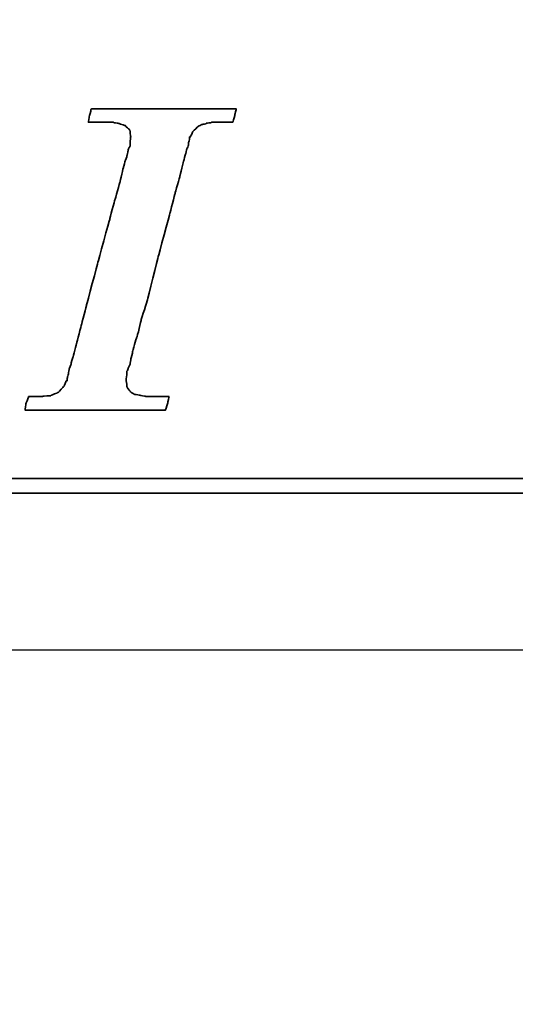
# Model space of a CAD drawing. Extents: x -57 to 121, y 40 to 458.
# Tile 36 of 60: x 96.59 to 99.54, y 46.17 to 52.03. Entities that reach past the tile are written whole.
import ezdxf

# ---------------------------------------------------------------- set-up
doc = ezdxf.new("R2010")
doc.units = 0
doc.header["$MEASUREMENT"] = 0
doc.header["$PDMODE"] = 2
doc.layers.get('DEFPOINTS').update_dxf_attribs({"linetype": 'CONTINUOUS'})
for name, color, linetype in [('DIM', 4, 'CONTINUOUS'), ('layer 1', 7, 'CONTINUOUS'), ('OUT', 3, 'CONTINUOUS')]:
    doc.layers.add(name, color=color, linetype=linetype)
doc.styles.add('DIM-7', font='SIMPLEX.shx', dxfattribs={"width": 0.7, "bigfont": 'chineset.shx'})
doc.dimstyles.new('CNS', dxfattribs={"dimtxt": 3.5, "dimasz": 2.5, "dimexe": 1, "dimexo": 1.5, "dimgap": 0.09, "dimtad": 0, "dimdsep": 46, "dimtxsty": 'DIM-7', "dimcen": 0.09, "dimclrd": 1, "dimclre": 1, "dimclrt": 4, "dimadec": 0, "dimazin": 0, "dimtfac": 1, "dimtix": 1, "dimtmove": 2, "dimatfit": 3, "dimfxl": 1, "dimtvp": 0.971429, "dimtolj": 1, "dimarcsym": 0})

# ---------------------------------------------------------------- blocks, each defined once
blk = doc.blocks.new('*D2')
at = {"layer": 'DEFPOINTS', "color": 0, "transparency": 16777216}
for p in [(74.4266, 52.0297), (113.4266, 49.2797), (113.4266, 40.8094)]:
    blk.add_point(p, dxfattribs=at)
at = {"layer": 'DIM', "color": 7, "lineweight": -2, "transparency": 16777216}
for p, q in [((74.4266, 51.2797), (74.4266, 40.3094)), ((113.4266, 48.5297), (113.4266, 40.3094)), ((75.6766, 40.8094), (112.1766, 40.8094))]:
    blk.add_line(p, q, dxfattribs=at)
at = {"layer": 'DIM', "color": 7, "transparency": 16777216}
for points in [[(75.6766, 41.0177), (75.6766, 40.6011), (74.4266, 40.8094)], [(112.1766, 41.0177), (112.1766, 40.6011), (113.4266, 40.8094)]]:
    blk.add_solid(points, dxfattribs=at)
at = {"layer": 'DIM', "color": 7, "transparency": 16777216, "insert": (93.9266, 42.0844), "char_height": 1.75, "attachment_point": 5, "style": 'DIM-7'}
blk.add_mtext('\\A1;39', dxfattribs=at)
blk = doc.blocks.new('TBI MOTION logo(完整正式版)')
at = {"layer": 'layer 1', "color": 22, "lineweight": 35}
for points, knots in [([(-40.59125, -7.94375), (-40.59125, -7.94375), (-40.97375, -7.94375), (-40.97375, -7.94375), (-40.97375, -7.94375), (-40.97375, -7.94375), (-41.38125, -7.94375), (-41.38125, -7.94375), (-41.38125, -7.94375), (-41.38125, -7.94375), (-41.54875, -7.94375), (-41.54875, -7.94375), (-41.54875, -7.94375), (-41.54875, -7.94375), (-41.59875, -7.94375), (-41.59875, -7.94375), (-41.59875, -7.94375), (-41.59875, -7.94375), (-41.88375, -7.94375), (-41.88375, -7.94375), (-41.88375, -7.94375), (-41.88375, -7.94375), (-41.90875, -7.91875), (-41.90875, -7.91875), (-41.90875, -7.91875), (-41.90875, -7.91875), (-42.19875, -7.87125), (-42.19875, -7.87125), (-42.19875, -7.87125), (-42.19875, -7.87125), (-42.43875, -7.82375), (-42.43875, -7.82375), (-42.43875, -7.82375), (-42.43875, -7.82375), (-42.45875, -7.82375), (-42.45875, -7.82375), (-42.45875, -7.82375), (-42.45875, -7.82375), (-42.48625, -7.82375), (-42.48625, -7.82375), (-42.48625, -7.82375), (-42.48625, -7.82375), (-42.67625, -7.72375), (-42.67625, -7.72375), (-42.67625, -7.72375), (-42.67625, -7.72375), (-42.70125, -7.70375), (-42.70125, -7.70375), (-42.70125, -7.70375), (-42.70125, -7.70375), (-42.72375, -7.67875), (-42.72375, -7.67875), (-42.72375, -7.67875), (-42.72375, -7.67875), (-42.86875, -7.48875), (-42.86875, -7.48875), (-42.86875, -7.48875), (-42.86875, -7.48875), (-42.89375, -7.43875), (-42.89375, -7.43875), (-42.89375, -7.43875), (-42.89375, -7.43875), (-42.91875, -7.38875), (-42.91875, -7.38875), (-42.91875, -7.38875), (-42.91875, -7.38875), (-42.93875, -7.12875), (-42.93875, -7.12875), (-42.93875, -7.12875), (-42.93875, -7.12875), (-42.96375, -7.10375), (-42.96375, -7.10375), (-42.96375, -7.10375), (-42.96375, -7.10375), (-42.96375, -7.05375), (-42.96375, -7.05375), (-42.96375, -7.05375), (-42.96375, -7.05375), (-42.96375, -7.00875), (-42.96375, -7.00875), (-42.96375, -7.00875), (-42.96375, -7.00875), (-42.91875, -6.69625), (-42.91875, -6.69625), (-42.91875, -6.69625), (-42.91875, -6.69625), (-42.91875, -6.62375), (-42.91875, -6.62375), (-42.91875, -6.62375), (-42.91875, -6.62375), (-42.91875, -6.59625), (-42.91875, -6.59625), (-42.91875, -6.59625), (-42.91875, -6.59625), (-42.91875, -6.57375), (-42.91875, -6.57375), (-42.91875, -6.57375), (-42.91875, -6.57375), (-42.91875, -6.52875), (-42.91875, -6.52875), (-42.91875, -6.52875), (-42.91875, -6.52875), (-42.89375, -6.50375), (-42.89375, -6.50375), (-42.89375, -6.50375), (-42.89375, -6.50375), (-42.84375, -6.38375), (-42.84375, -6.38375), (-42.84375, -6.38375), (-42.84375, -6.38375), (-42.84375, -6.35875), (-42.84375, -6.35875), (-42.84375, -6.35875), (-42.84375, -6.35875), (-42.74625, -6.14375), (-42.74625, -6.14375), (-42.74625, -6.14375), (-42.74625, -6.14375), (-42.70125, -5.85375), (-42.70125, -5.85375), (-42.70125, -5.85375), (-42.70125, -5.85375), (-42.60375, -5.47125), (-42.60375, -5.47125), (-42.60375, -5.47125), (-42.60375, -5.47125), (-42.60375, -5.44875), (-42.60375, -5.44875), (-42.60375, -5.44875), (-42.60375, -5.44875), (-42.38875, -4.67875), (-42.38875, -4.67875), (-42.38875, -4.67875), (-42.38875, -4.67875), (-42.36375, -4.65375), (-42.36375, -4.65375), (-42.36375, -4.65375), (-42.36375, -4.65375), (-42.12375, -3.69625), (-42.12375, -3.69625), (-42.12375, -3.69625), (-42.12375, -3.69625), (-42.12375, -3.67374), (-42.12375, -3.67374), (-42.12375, -3.67374), (-42.12375, -3.67374), (-41.78875, -2.59374), (-41.78875, -2.59374), (-41.78875, -2.59374), (-41.78875, -2.59374), (-41.18875, -0.19375), (-41.18875, -0.19375), (-41.18875, -0.19375), (-41.18875, -0.19375), (-40.54375, 2.20624), (-40.54375, 2.20624), (-40.54375, 2.20624), (-40.54375, 2.20624), (-40.25375, 3.30875), (-40.25375, 3.30875), (-40.25375, 3.30875), (-40.25375, 3.30875), (-39.98875, 4.27125), (-39.98875, 4.27125), (-39.98875, 4.27125), (-39.98875, 4.27125), (-39.77375, 5.13125), (-39.77375, 5.13125), (-39.77375, 5.13125), (-39.77375, 5.13125), (-39.67875, 5.47125), (-39.67875, 5.47125), (-39.67875, 5.47125), (-39.67875, 5.47125), (-39.60375, 5.75625), (-39.60375, 5.75625), (-39.60375, 5.75625), (-39.60375, 5.75625), (-39.60375, 5.78125), (-39.60375, 5.78125), (-39.60375, 5.78125), (-39.60375, 5.78125), (-39.50875, 5.97125), (-39.50875, 5.97125), (-39.50875, 5.97125), (-39.50875, 5.97125), (-39.50875, 6.13875), (-39.50875, 6.13875), (-39.50875, 6.13875), (-39.50875, 6.13875), (-39.48625, 6.16625), (-39.48625, 6.16625), (-39.48625, 6.16625), (-39.48625, 6.16625), (-39.46125, 6.28625), (-39.46125, 6.28625), (-39.46125, 6.28625), (-39.46125, 6.28625), (-39.46125, 6.42625), (-39.46125, 6.42625), (-39.46125, 6.42625), (-39.46125, 6.42625), (-39.41375, 6.42625), (-39.41375, 6.42625), (-39.41375, 6.42625), (-39.41375, 6.42625), (-39.29375, 6.69125), (-39.29375, 6.69125), (-39.29375, 6.69125), (-39.29375, 6.69125), (-39.26875, 6.74125), (-39.26875, 6.74125), (-39.26875, 6.74125), (-39.26875, 6.74125), (-39.24375, 6.76625), (-39.24375, 6.76625), (-39.24375, 6.76625), (-39.24375, 6.76625), (-38.98375, 7.00624), (-38.98375, 7.00624), (-38.98375, 7.00624), (-38.98375, 7.00624), (-38.95625, 7.02624), (-38.95625, 7.02624), (-38.95625, 7.02624), (-38.95625, 7.02624), (-38.78875, 7.12624), (-38.78875, 7.12624), (-38.78875, 7.12624), (-38.78875, 7.12624), (-38.76375, 7.12624), (-38.76375, 7.12624), (-38.76375, 7.12624), (-38.76375, 7.12624), (-38.74375, 7.12624), (-38.74375, 7.12624), (-38.74375, 7.12624), (-38.74375, 7.12624), (-38.52875, 7.17125), (-38.52875, 7.17125), (-38.52875, 7.17125), (-38.52875, 7.17125), (-38.52875, 7.19624), (-38.52875, 7.19624), (-38.52875, 7.19624), (-38.52875, 7.19624), (-38.50375, 7.19624), (-38.50375, 7.19624), (-38.50375, 7.19624), (-38.50375, 7.19624), (-38.26125, 7.21875), (-38.26125, 7.21875), (-38.26125, 7.21875), (-38.26125, 7.21875), (-38.23875, 7.24624), (-38.23875, 7.24624), (-38.23875, 7.24624), (-38.23875, 7.24624), (-38.21625, 7.24624), (-38.21625, 7.24624), (-38.21625, 7.24624), (-38.21625, 7.24624), (-38.18875, 7.24624), (-38.18875, 7.24624), (-38.18875, 7.24624), (-38.18875, 7.24624), (-37.90375, 7.24624), (-37.90375, 7.24624), (-37.90375, 7.24624), (-37.90375, 7.24624), (-37.85375, 7.24624), (-37.85375, 7.24624), (-37.85375, 7.24624), (-37.85375, 7.24624), (-37.75875, 7.24624), (-37.75875, 7.24624), (-37.75875, 7.24624), (-37.75875, 7.24624), (-37.42375, 7.24624), (-37.42375, 7.24624), (-37.42375, 7.24624), (-37.42375, 7.24624), (-37.08875, 7.24624), (-37.08875, 7.24624), (-37.08875, 7.24624), (-37.08875, 7.24624), (-37.06375, 7.24624), (-37.06375, 7.24624), (-37.06375, 7.24624), (-37.06375, 7.24624), (-37.06375, 7.26624), (-37.06375, 7.26624), (-37.06375, 7.26624), (-37.06375, 7.26624), (-37.03875, 7.29125), (-37.03875, 7.29125), (-37.03875, 7.29125), (-37.03875, 7.29125), (-37.03875, 7.31625), (-37.03875, 7.31625), (-37.03875, 7.31625), (-37.03875, 7.31625), (-36.94125, 7.67625), (-36.94125, 7.67625), (-36.94125, 7.67625), (-36.94125, 7.67625), (-36.86875, 7.98625), (-36.86875, 7.98625), (-36.86875, 7.98625), (-36.86875, 7.98625), (-36.98875, 7.98625), (-36.98875, 7.98625), (-36.98875, 7.98625), (-36.98875, 7.98625), (-37.42375, 7.98625), (-37.42375, 7.98625), (-37.42375, 7.98625), (-37.42375, 7.98625), (-37.94875, 7.98625), (-37.94875, 7.98625), (-37.94875, 7.98625), (-37.94875, 7.98625), (-38.57375, 7.98625), (-38.57375, 7.98625), (-38.57375, 7.98625), (-38.57375, 7.98625), (-39.29375, 7.98625), (-39.29375, 7.98625), (-39.29375, 7.98625), (-39.29375, 7.98625), (-40.82875, 7.98625), (-40.82875, 7.98625), (-40.82875, 7.98625), (-40.82875, 7.98625), (-42.36375, 7.98625), (-42.36375, 7.98625), (-42.36375, 7.98625), (-42.36375, 7.98625), (-43.08375, 7.98625), (-43.08375, 7.98625), (-43.08375, 7.98625), (-43.08375, 7.98625), (-43.70875, 7.98625), (-43.70875, 7.98625), (-43.70875, 7.98625), (-43.70875, 7.98625), (-44.23375, 7.98625), (-44.23375, 7.98625), (-44.23375, 7.98625), (-44.23375, 7.98625), (-44.66875, 7.98625), (-44.66875, 7.98625), (-44.66875, 7.98625), (-44.66875, 7.98625), (-44.88375, 7.98625), (-44.88375, 7.98625), (-44.88375, 7.98625), (-44.88375, 7.98625), (-44.90875, 7.94125), (-44.90875, 7.94125), (-44.90875, 7.94125), (-44.90875, 7.94125), (-44.90875, 7.91625), (-44.90875, 7.91625), (-44.90875, 7.91625), (-44.90875, 7.91625), (-45.00375, 7.55625), (-45.00375, 7.55625), (-45.00375, 7.55625), (-45.00375, 7.55625), (-45.05375, 7.24624), (-45.05375, 7.24624), (-45.05375, 7.24624), (-45.05375, 7.24624), (-44.61875, 7.24624), (-44.61875, 7.24624), (-44.61875, 7.24624), (-44.61875, 7.24624), (-44.11375, 7.24624), (-44.11375, 7.24624), (-44.11375, 7.24624), (-44.11375, 7.24624), (-43.99375, 7.24624), (-43.99375, 7.24624), (-43.99375, 7.24624), (-43.99375, 7.24624), (-43.94625, 7.24624), (-43.94625, 7.24624), (-43.94625, 7.24624), (-43.94625, 7.24624), (-43.92374, 7.24624), (-43.92374, 7.24624), (-43.92374, 7.24624), (-43.92374, 7.24624), (-43.65875, 7.24624), (-43.65875, 7.24624), (-43.65875, 7.24624), (-43.65875, 7.24624), (-43.63875, 7.21875), (-43.63875, 7.21875), (-43.63875, 7.21875), (-43.63875, 7.21875), (-43.46875, 7.19624), (-43.46875, 7.19624), (-43.46875, 7.19624), (-43.46875, 7.19624), (-43.39875, 7.19624), (-43.39875, 7.19624), (-43.39875, 7.19624), (-43.39875, 7.19624), (-43.37125, 7.17125), (-43.37125, 7.17125), (-43.37125, 7.17125), (-43.37125, 7.17125), (-43.34875, 7.17125), (-43.34875, 7.17125), (-43.34875, 7.17125), (-43.34875, 7.17125), (-43.20375, 7.12624), (-43.20375, 7.12624), (-43.20375, 7.12624), (-43.20375, 7.12624), (-43.05875, 7.07624), (-43.05875, 7.07624), (-43.05875, 7.07624), (-43.05875, 7.07624), (-43.01375, 7.07624), (-43.01375, 7.07624), (-43.01375, 7.07624), (-43.01375, 7.07624), (-42.98875, 7.02624), (-42.98875, 7.02624), (-42.98875, 7.02624), (-42.98875, 7.02624), (-42.79875, 6.86125), (-42.79875, 6.86125), (-42.79875, 6.86125), (-42.79875, 6.86125), (-42.77375, 6.81125), (-42.77375, 6.81125), (-42.77375, 6.81125), (-42.77375, 6.81125), (-42.74625, 6.76625), (-42.74625, 6.76625), (-42.74625, 6.76625), (-42.74625, 6.76625), (-42.72375, 6.47625), (-42.72375, 6.47625), (-42.72375, 6.47625), (-42.72375, 6.47625), (-42.70125, 6.45124), (-42.70125, 6.45124), (-42.70125, 6.45124), (-42.70125, 6.45124), (-42.70125, 6.42625), (-42.70125, 6.42625), (-42.70125, 6.42625), (-42.70125, 6.42625), (-42.72375, 6.40625), (-42.72375, 6.40625), (-42.72375, 6.40625), (-42.72375, 6.40625), (-42.74625, 5.97125), (-42.74625, 5.97125), (-42.74625, 5.97125), (-42.74625, 5.97125), (-42.74625, 5.94625), (-42.74625, 5.94625), (-42.74625, 5.94625), (-42.74625, 5.94625), (-42.74625, 5.92625), (-42.74625, 5.92625), (-42.74625, 5.92625), (-42.74625, 5.92625), (-42.77375, 5.87625), (-42.77375, 5.87625), (-42.77375, 5.87625), (-42.77375, 5.87625), (-42.81875, 5.80625), (-42.81875, 5.80625), (-42.81875, 5.80625), (-42.81875, 5.80625), (-42.86875, 5.63625), (-42.86875, 5.63625), (-42.86875, 5.63625), (-42.86875, 5.63625), (-42.91875, 5.39625), (-42.91875, 5.39625), (-42.91875, 5.39625), (-42.91875, 5.39625), (-42.91875, 5.37124), (-42.91875, 5.37124), (-42.91875, 5.37124), (-42.91875, 5.37124), (-43.01375, 5.10874), (-43.01375, 5.10874), (-43.01375, 5.10874), (-43.01375, 5.10874), (-43.10875, 4.77124), (-43.10875, 4.77124), (-43.10875, 4.77124), (-43.10875, 4.77124), (-43.29875, 3.95625), (-43.29875, 3.95625), (-43.29875, 3.95625), (-43.29875, 3.95625), (-43.58875, 2.95125), (-43.58875, 2.95125), (-43.58875, 2.95125), (-43.58875, 2.95125), (-43.87375, 1.87125), (-43.87375, 1.87125), (-43.87375, 1.87125), (-43.87375, 1.87125), (-44.52625, -0.50374), (-44.52625, -0.50374), (-44.52625, -0.50374), (-44.52625, -0.50374), (-45.14875, -2.85375), (-45.14875, -2.85375), (-45.14875, -2.85375), (-45.14875, -2.85375), (-45.43375, -3.95875), (-45.43375, -3.95875), (-45.43375, -3.95875), (-45.43375, -3.95875), (-45.69875, -4.96875), (-45.69875, -4.96875), (-45.69875, -4.96875), (-45.69875, -4.96875), (-45.91375, -5.78375), (-45.91375, -5.78375), (-45.91375, -5.78375), (-45.91375, -5.78375), (-46.01375, -6.11875), (-46.01375, -6.11875), (-46.01375, -6.11875), (-46.01375, -6.11875), (-46.01375, -6.14375), (-46.01375, -6.14375), (-46.01375, -6.14375), (-46.01375, -6.14375), (-46.10875, -6.40875), (-46.10875, -6.40875), (-46.10875, -6.40875), (-46.10875, -6.40875), (-46.15375, -6.64875), (-46.15375, -6.64875), (-46.15375, -6.64875), (-46.15375, -6.64875), (-46.20375, -6.83875), (-46.20375, -6.83875), (-46.20375, -6.83875), (-46.20375, -6.83875), (-46.22875, -6.93375), (-46.22875, -6.93375), (-46.22875, -6.93375), (-46.22875, -6.93375), (-46.22875, -7.07875), (-46.22875, -7.07875), (-46.22875, -7.07875), (-46.22875, -7.07875), (-46.27375, -7.07875), (-46.27375, -7.07875), (-46.27375, -7.07875), (-46.27375, -7.07875), (-46.39375, -7.34375), (-46.39375, -7.34375), (-46.39375, -7.34375), (-46.39375, -7.34375), (-46.39375, -7.36875), (-46.39375, -7.36875), (-46.39375, -7.36875), (-46.39375, -7.36875), (-46.42125, -7.38875), (-46.42125, -7.38875), (-46.42125, -7.38875), (-46.42125, -7.38875), (-46.68375, -7.67875), (-46.68375, -7.67875), (-46.68375, -7.67875), (-46.68375, -7.67875), (-46.70875, -7.70375), (-46.70875, -7.70375), (-46.70875, -7.70375), (-46.70875, -7.70375), (-46.75375, -7.72375), (-46.75375, -7.72375), (-46.75375, -7.72375), (-46.75375, -7.72375), (-47.08875, -7.87125), (-47.08875, -7.87125), (-47.08875, -7.87125), (-47.08875, -7.87125), (-47.11625, -7.87125), (-47.11625, -7.87125), (-47.11625, -7.87125), (-47.11625, -7.87125), (-47.13875, -7.89375), (-47.13875, -7.89375), (-47.13875, -7.89375), (-47.13875, -7.89375), (-47.56875, -7.91875), (-47.56875, -7.91875), (-47.56875, -7.91875), (-47.56875, -7.91875), (-47.59625, -7.94375), (-47.59625, -7.94375), (-47.59625, -7.94375), (-47.59625, -7.94375), (-47.64375, -7.94375), (-47.64375, -7.94375), (-47.64375, -7.94375), (-47.64375, -7.94375), (-47.73625, -7.94375), (-47.73625, -7.94375), (-47.73625, -7.94375), (-47.73625, -7.94375), (-48.07375, -7.94375), (-48.07375, -7.94375), (-48.07375, -7.94375), (-48.07375, -7.94375), (-48.36125, -7.94375), (-48.36125, -7.94375), (-48.36125, -7.94375), (-48.36125, -7.94375), (-48.36125, -7.96625), (-48.36125, -7.96625), (-48.36125, -7.96625), (-48.36125, -7.96625), (-48.36125, -7.99125), (-48.36125, -7.99125), (-48.36125, -7.99125), (-48.36125, -7.99125), (-48.38875, -8.01375), (-48.38875, -8.01375), (-48.38875, -8.01375), (-48.38875, -8.01375), (-48.50875, -8.34875), (-48.50875, -8.34875), (-48.50875, -8.34875), (-48.50875, -8.34875), (-48.55375, -8.68625), (-48.55375, -8.68625), (-48.55375, -8.68625), (-48.55375, -8.68625), (-48.45875, -8.68625), (-48.45875, -8.68625), (-48.45875, -8.68625), (-48.45875, -8.68625), (-48.07375, -8.68625), (-48.07375, -8.68625), (-48.07375, -8.68625), (-48.07375, -8.68625), (-47.52375, -8.68625), (-47.52375, -8.68625), (-47.52375, -8.68625), (-47.52375, -8.68625), (-46.92375, -8.68625), (-46.92375, -8.68625), (-46.92375, -8.68625), (-46.92375, -8.68625), (-46.25375, -8.68625), (-46.25375, -8.68625), (-46.25375, -8.68625), (-46.25375, -8.68625), (-46.20375, -8.68625), (-46.20375, -8.68625), (-46.20375, -8.68625), (-46.20375, -8.68625), (-44.71375, -8.68625), (-44.71375, -8.68625), (-44.71375, -8.68625), (-44.71375, -8.68625), (-43.22875, -8.68625), (-43.22875, -8.68625), (-43.22875, -8.68625), (-43.22875, -8.68625), (-42.55875, -8.68625), (-42.55875, -8.68625), (-42.55875, -8.68625), (-42.55875, -8.68625), (-42.50875, -8.68625), (-42.50875, -8.68625), (-42.50875, -8.68625), (-42.50875, -8.68625), (-41.93375, -8.68625), (-41.93375, -8.68625), (-41.93375, -8.68625), (-41.93375, -8.68625), (-41.38125, -8.68625), (-41.38125, -8.68625), (-41.38125, -8.68625), (-41.38125, -8.68625), (-40.97375, -8.68625), (-40.97375, -8.68625), (-40.97375, -8.68625), (-40.97375, -8.68625), (-40.78125, -8.68625), (-40.78125, -8.68625), (-40.78125, -8.68625), (-40.78125, -8.68625), (-40.78125, -8.63875), (-40.78125, -8.63875), (-40.78125, -8.63875), (-40.78125, -8.63875), (-40.75875, -8.63875), (-40.75875, -8.63875), (-40.75875, -8.63875), (-40.75875, -8.63875), (-40.66375, -8.27875), (-40.66375, -8.27875), (-40.66375, -8.27875), (-40.66375, -8.27875), (-40.59125, -7.94375), (-40.59125, -7.94375)], [0, 0, 0, 0, 0.00558659, 0.00558659, 0.00558659, 0.0055866, 0.01117318, 0.01117318, 0.01117318, 0.01117319, 0.01675978, 0.01675978, 0.01675978, 0.01675979, 0.02234637, 0.02234637, 0.02234637, 0.02234638, 0.02793296, 0.02793296, 0.02793296, 0.02793297, 0.03351955, 0.03351955, 0.03351955, 0.03351956, 0.03910615, 0.03910615, 0.03910615, 0.03910616, 0.04469274, 0.04469274, 0.04469274, 0.04469275, 0.05027933, 0.05027933, 0.05027933, 0.05027934, 0.05586592, 0.05586592, 0.05586592, 0.05586593, 0.06145251, 0.06145251, 0.06145251, 0.06145252, 0.06703911, 0.06703911, 0.06703911, 0.06703912, 0.0726257, 0.0726257, 0.0726257, 0.07262571, 0.07821229, 0.07821229, 0.07821229, 0.0782123, 0.08379888, 0.08379888, 0.08379888, 0.08379889, 0.08938547, 0.08938547, 0.08938547, 0.08938548, 0.09497207, 0.09497207, 0.09497207, 0.09497208, 0.10055866, 0.10055866, 0.10055866, 0.10055867, 0.10614525, 0.10614525, 0.10614525, 0.10614526, 0.11173184, 0.11173184, 0.11173184, 0.11173185, 0.11731844, 0.11731844, 0.11731844, 0.11731845, 0.12290503, 0.12290503, 0.12290503, 0.12290504, 0.12849162, 0.12849162, 0.12849162, 0.12849163, 0.13407821, 0.13407821, 0.13407821, 0.13407822, 0.1396648, 0.1396648, 0.1396648, 0.13966481, 0.1452514, 0.1452514, 0.1452514, 0.14525141, 0.15083799, 0.15083799, 0.15083799, 0.150838, 0.15642458, 0.15642458, 0.15642458, 0.15642459, 0.16201117, 0.16201117, 0.16201117, 0.16201118, 0.16759777, 0.16759777, 0.16759777, 0.16759778, 0.17318436, 0.17318436, 0.17318436, 0.17318437, 0.17877095, 0.17877095, 0.17877095, 0.17877096, 0.18435754, 0.18435754, 0.18435754, 0.18435755, 0.18994413, 0.18994413, 0.18994413, 0.18994414, 0.19553073, 0.19553073, 0.19553073, 0.19553074, 0.20111732, 0.20111732, 0.20111732, 0.20111733, 0.20670391, 0.20670391, 0.20670391, 0.20670392, 0.2122905, 0.2122905, 0.2122905, 0.21229051, 0.21787709, 0.21787709, 0.21787709, 0.2178771, 0.22346369, 0.22346369, 0.22346369, 0.2234637, 0.22905028, 0.22905028, 0.22905028, 0.22905029, 0.23463687, 0.23463687, 0.23463687, 0.23463688, 0.24022346, 0.24022346, 0.24022346, 0.24022347, 0.24581006, 0.24581006, 0.24581006, 0.24581007, 0.25139665, 0.25139665, 0.25139665, 0.25139666, 0.25698324, 0.25698324, 0.25698324, 0.25698325, 0.26256983, 0.26256983, 0.26256983, 0.26256984, 0.26815642, 0.26815642, 0.26815642, 0.26815643, 0.27374302, 0.27374302, 0.27374302, 0.27374303, 0.27932961, 0.27932961, 0.27932961, 0.27932962, 0.2849162, 0.2849162, 0.2849162, 0.28491621, 0.29050279, 0.29050279, 0.29050279, 0.2905028, 0.29608939, 0.29608939, 0.29608939, 0.2960894, 0.30167598, 0.30167598, 0.30167598, 0.30167599, 0.30726257, 0.30726257, 0.30726257, 0.30726258, 0.31284916, 0.31284916, 0.31284916, 0.31284917, 0.31843575, 0.31843575, 0.31843575, 0.31843576, 0.32402235, 0.32402235, 0.32402235, 0.32402236, 0.32960894, 0.32960894, 0.32960894, 0.32960895, 0.33519553, 0.33519553, 0.33519553, 0.33519554, 0.34078212, 0.34078212, 0.34078212, 0.34078213, 0.34636872, 0.34636872, 0.34636872, 0.34636873, 0.35195531, 0.35195531, 0.35195531, 0.35195532, 0.3575419, 0.3575419, 0.3575419, 0.35754191, 0.36312849, 0.36312849, 0.36312849, 0.3631285, 0.36871508, 0.36871508, 0.36871508, 0.36871509, 0.37430168, 0.37430168, 0.37430168, 0.37430169, 0.37988827, 0.37988827, 0.37988827, 0.37988828, 0.38547486, 0.38547486, 0.38547486, 0.38547487, 0.39106145, 0.39106145, 0.39106145, 0.39106146, 0.39664804, 0.39664804, 0.39664804, 0.39664805, 0.40223464, 0.40223464, 0.40223464, 0.40223465, 0.40782123, 0.40782123, 0.40782123, 0.40782124, 0.41340782, 0.41340782, 0.41340782, 0.41340783, 0.41899441, 0.41899441, 0.41899441, 0.41899442, 0.42458101, 0.42458101, 0.42458101, 0.42458102, 0.4301676, 0.4301676, 0.4301676, 0.43016761, 0.43575419, 0.43575419, 0.43575419, 0.4357542, 0.44134078, 0.44134078, 0.44134078, 0.44134079, 0.44692737, 0.44692737, 0.44692737, 0.44692738, 0.45251397, 0.45251397, 0.45251397, 0.45251398, 0.45810056, 0.45810056, 0.45810056, 0.45810057, 0.46368715, 0.46368715, 0.46368715, 0.46368716, 0.46927374, 0.46927374, 0.46927374, 0.46927375, 0.47486034, 0.47486034, 0.47486034, 0.47486035, 0.48044693, 0.48044693, 0.48044693, 0.48044694, 0.48603352, 0.48603352, 0.48603352, 0.48603353, 0.49162011, 0.49162011, 0.49162011, 0.49162012, 0.4972067, 0.4972067, 0.4972067, 0.49720671, 0.5027933, 0.5027933, 0.5027933, 0.50279331, 0.50837989, 0.50837989, 0.50837989, 0.5083799, 0.51396648, 0.51396648, 0.51396648, 0.51396649, 0.51955307, 0.51955307, 0.51955307, 0.51955308, 0.52513966, 0.52513966, 0.52513966, 0.52513967, 0.53072626, 0.53072626, 0.53072626, 0.53072627, 0.53631285, 0.53631285, 0.53631285, 0.53631286, 0.54189944, 0.54189944, 0.54189944, 0.54189945, 0.54748603, 0.54748603, 0.54748603, 0.54748604, 0.55307263, 0.55307263, 0.55307263, 0.55307264, 0.55865922, 0.55865922, 0.55865922, 0.55865923, 0.56424581, 0.56424581, 0.56424581, 0.56424582, 0.5698324, 0.5698324, 0.5698324, 0.56983241, 0.57541899, 0.57541899, 0.57541899, 0.575419, 0.58100559, 0.58100559, 0.58100559, 0.5810056, 0.58659218, 0.58659218, 0.58659218, 0.58659219, 0.59217877, 0.59217877, 0.59217877, 0.59217878, 0.59776536, 0.59776536, 0.59776536, 0.59776537, 0.60335196, 0.60335196, 0.60335196, 0.60335197, 0.60893855, 0.60893855, 0.60893855, 0.60893856, 0.61452514, 0.61452514, 0.61452514, 0.61452515, 0.62011173, 0.62011173, 0.62011173, 0.62011174, 0.62569832, 0.62569832, 0.62569832, 0.62569833, 0.63128492, 0.63128492, 0.63128492, 0.63128493, 0.63687151, 0.63687151, 0.63687151, 0.63687152, 0.6424581, 0.6424581, 0.6424581, 0.64245811, 0.64804469, 0.64804469, 0.64804469, 0.6480447, 0.65363128, 0.65363128, 0.65363128, 0.65363129, 0.65921788, 0.65921788, 0.65921788, 0.65921789, 0.66480447, 0.66480447, 0.66480447, 0.66480448, 0.67039106, 0.67039106, 0.67039106, 0.67039107, 0.67597765, 0.67597765, 0.67597765, 0.67597766, 0.68156425, 0.68156425, 0.68156425, 0.68156426, 0.68715084, 0.68715084, 0.68715084, 0.68715085, 0.69273743, 0.69273743, 0.69273743, 0.69273744, 0.69832402, 0.69832402, 0.69832402, 0.69832403, 0.70391061, 0.70391061, 0.70391061, 0.70391062, 0.70949721, 0.70949721, 0.70949721, 0.70949722, 0.7150838, 0.7150838, 0.7150838, 0.71508381, 0.72067039, 0.72067039, 0.72067039, 0.7206704, 0.72625698, 0.72625698, 0.72625698, 0.72625699, 0.73184358, 0.73184358, 0.73184358, 0.73184359, 0.73743017, 0.73743017, 0.73743017, 0.73743018, 0.74301676, 0.74301676, 0.74301676, 0.74301677, 0.74860335, 0.74860335, 0.74860335, 0.74860336, 0.75418994, 0.75418994, 0.75418994, 0.75418995, 0.75977654, 0.75977654, 0.75977654, 0.75977655, 0.76536313, 0.76536313, 0.76536313, 0.76536314, 0.77094972, 0.77094972, 0.77094972, 0.77094973, 0.77653631, 0.77653631, 0.77653631, 0.77653632, 0.78212291, 0.78212291, 0.78212291, 0.78212292, 0.7877095, 0.7877095, 0.7877095, 0.78770951, 0.79329609, 0.79329609, 0.79329609, 0.7932961, 0.79888268, 0.79888268, 0.79888268, 0.79888269, 0.80446927, 0.80446927, 0.80446927, 0.80446928, 0.81005587, 0.81005587, 0.81005587, 0.81005588, 0.81564246, 0.81564246, 0.81564246, 0.81564247, 0.82122905, 0.82122905, 0.82122905, 0.82122906, 0.82681564, 0.82681564, 0.82681564, 0.82681565, 0.83240223, 0.83240223, 0.83240223, 0.83240224, 0.83798883, 0.83798883, 0.83798883, 0.83798884, 0.84357542, 0.84357542, 0.84357542, 0.84357543, 0.84916201, 0.84916201, 0.84916201, 0.84916202, 0.8547486, 0.8547486, 0.8547486, 0.85474861, 0.8603352, 0.8603352, 0.8603352, 0.86033521, 0.86592179, 0.86592179, 0.86592179, 0.8659218, 0.87150838, 0.87150838, 0.87150838, 0.87150839, 0.87709497, 0.87709497, 0.87709497, 0.87709498, 0.88268156, 0.88268156, 0.88268156, 0.88268157, 0.88826816, 0.88826816, 0.88826816, 0.88826817, 0.89385475, 0.89385475, 0.89385475, 0.89385476, 0.89944134, 0.89944134, 0.89944134, 0.89944135, 0.90502793, 0.90502793, 0.90502793, 0.90502794, 0.91061453, 0.91061453, 0.91061453, 0.91061454, 0.91620112, 0.91620112, 0.91620112, 0.91620113, 0.92178771, 0.92178771, 0.92178771, 0.92178772, 0.9273743, 0.9273743, 0.9273743, 0.92737431, 0.93296089, 0.93296089, 0.93296089, 0.9329609, 0.93854749, 0.93854749, 0.93854749, 0.9385475, 0.94413408, 0.94413408, 0.94413408, 0.94413409, 0.94972067, 0.94972067, 0.94972067, 0.94972068, 0.95530726, 0.95530726, 0.95530726, 0.95530727, 0.96089385, 0.96089385, 0.96089385, 0.96089386, 0.96648045, 0.96648045, 0.96648045, 0.96648046, 0.97206704, 0.97206704, 0.97206704, 0.97206705, 0.97765363, 0.97765363, 0.97765363, 0.97765364, 0.98324022, 0.98324022, 0.98324022, 0.98324023, 0.98882682, 0.98882682, 0.98882682, 0.98882683, 0.99441341, 0.99441341, 0.99441341, 0.99441342, 1, 1, 1, 1]), ([(75.90875, -9.47875), (75.90875, -9.47875), (75.90875, -12.28625), (75.90875, -12.28625), (75.90875, -12.28625), (75.90875, -12.28625), (75.90875, -12.47875), (75.90875, -12.47875), (75.90875, -12.47875), (75.90875, -12.47875), (75.71625, -12.47875), (75.71625, -12.47875), (75.71625, -12.47875), (75.71625, -12.47875), (-88.32875, -12.47875), (-88.32875, -12.47875), (-88.32875, -12.47875), (-88.32875, -12.47875), (-88.32875, -13.29375), (-88.32875, -13.29375), (-88.32875, -13.29375), (-88.32875, -13.29375), (82.89125, -13.29375), (82.89125, -13.29375), (82.89125, -13.29375), (82.89125, -13.29375), (75.90875, -9.47875), (75.90875, -9.47875)], [0, 0, 0, 0, 0.14285714, 0.14285714, 0.14285714, 0.14285715, 0.28571429, 0.28571429, 0.28571429, 0.2857143, 0.42857143, 0.42857143, 0.42857143, 0.42857144, 0.57142857, 0.57142857, 0.57142857, 0.57142858, 0.71428571, 0.71428571, 0.71428571, 0.71428572, 0.85714286, 0.85714286, 0.85714286, 0.85714287, 1, 1, 1, 1])]:
    blk.add_open_spline(points, degree=3, knots=knots, dxfattribs=at)

msp = doc.modelspace()

# ---------------------------------------------------------------- linework, layer by layer
at = {"layer": 'OUT', "color": 7}
msp.add_line((85.4266, 48.2797), (112.4266, 48.2797), dxfattribs=at)

# ---------------------------------------------------------------- block references
at = {"layer": 'DIM', "color": 7, "xscale": 0.1074954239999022, "yscale": 0.1074954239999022, "zscale": 0.1074954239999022}
msp.add_blockref('TBI MOTION logo(完整正式版)', (101.8427, 50.6403), dxfattribs=at)

# ---------------------------------------------------------------- dimensions: what is measured, and where the dimension line sits
at = {"layer": 'DIM', "color": 7}
dim = msp.add_linear_dim(base=(113.4266, 40.8094), p1=(74.4266, 52.0297), p2=(113.4266, 49.2797), dimstyle='CNS', override={"dimscale": 0.5, "dimgap": 0.8, "dimtad": 1, "dimclrd": 7, "dimclre": 7, "dimclrt": 7, "dimtol": 0, "dimlim": 0, "dimtp": -0.04, "dimtm": 0.08, "dimtfac": 0.6, "dimtmove": 1}, dxfattribs=at)
dim.commit()
dim.dimension.update_dxf_attribs({"geometry": '*D2', "text_midpoint": (93.9266, 42.0844)})

doc.saveas('drawing.dxf')
